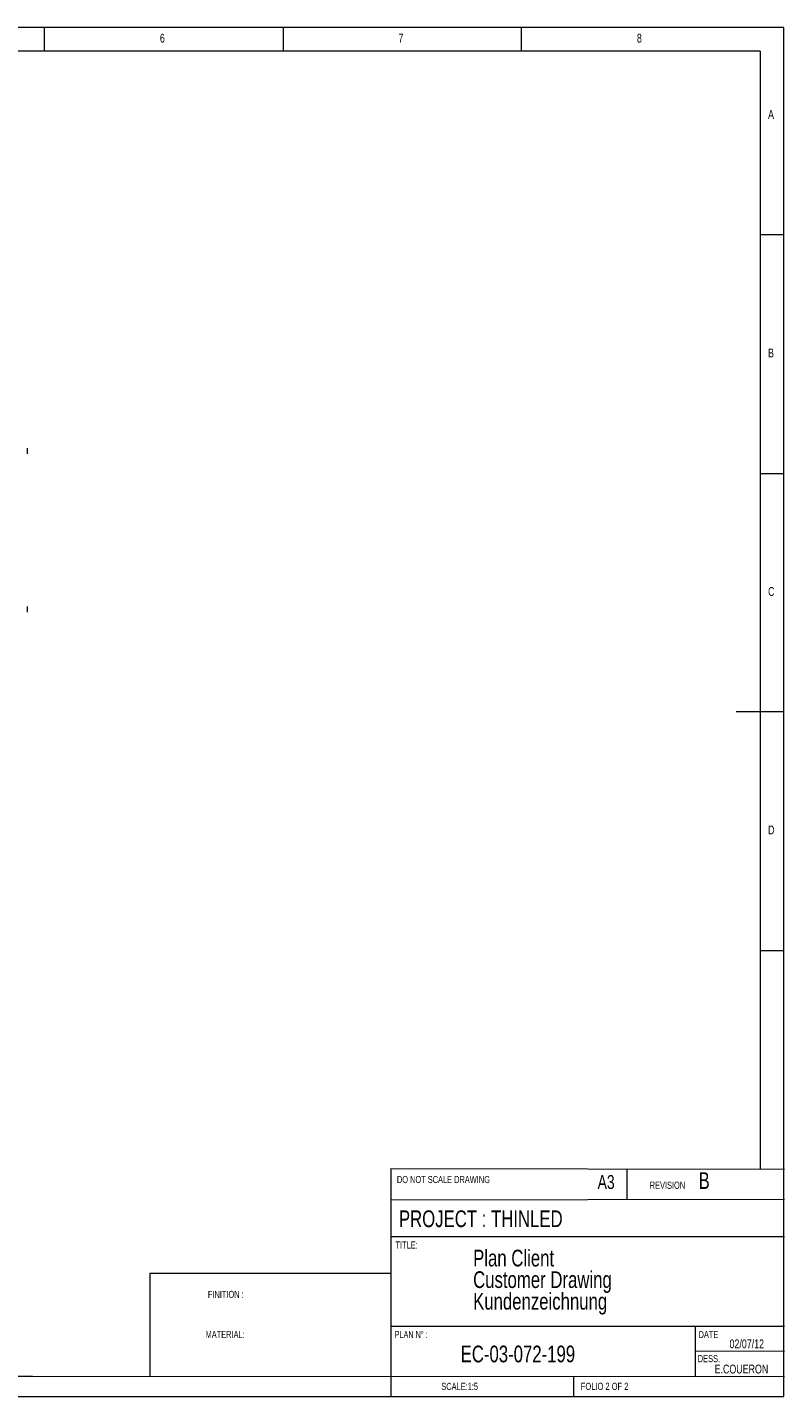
# Paper-space layout 'Sheet1' of a CAD drawing. Header units: millimetres. Extents: x 5 to 415, y 5 to 292.
# Tile 9 of 9: x 256 to 415, y 5 to 292. Entities that reach past the tile are written whole.
import ezdxf

# ---------------------------------------------------------------- set-up
doc = ezdxf.new("R2010")
doc.units = ezdxf.units.MM
doc.styles.add('SLDTEXTSTYLE0', font='TXT', dxfattribs={"width": 0.75})
doc.styles.add('SLDTEXTSTYLE1', font='TXT', dxfattribs={"width": 0.6875})
doc.styles.add('SLDTEXTSTYLE2', font='TXT', dxfattribs={"width": 0.694444})

# ---------------------------------------------------------------- blocks, each defined once
blk = doc.blocks.new('SW_NOTE_6')
at = {"color": 0, "linetype": 'Continuous', "lineweight": 0, "char_height": 3.5, "attachment_point": 1, "style": 'SLDTEXTSTYLE0'}
for s, insert in [('Plan Client ', (0, 4.51)), ('Customer Drawing', (0, -0.01)), ('Kundenzeichnung', (0, -4.54))]:
    blk.add_mtext(s, dxfattribs=dict(at, insert=insert))

psp = doc.layouts.new('Sheet1')

# ---------------------------------------------------------------- linework, layer by layer
at = {"color": 7, "linetype": 'Continuous', "lineweight": 0}
for p, q in [((415, 292), (5, 292)), ((260, 287), (260, 292)), ((310, 292), (310, 287)), ((360, 287), (360, 292)), ((415, 5), (415, 292)), ((410, 287), (10, 287)), ((410, 287), (410, 52.663)), ((415, 248.5), (410, 248.5)), ((410, 198.5), (415, 198.5)), ((415, 148.5), (405, 148.5)), ((410, 98.5), (415, 98.5)), ((332.561, 52.75), (415.132, 52.657)), ((332.561, 52.75), (332.6, 5)), ((382.097, 46.219), (382.097, 52.694)), ((415.132, 46.263), (332.567, 46.153)), ((415.132, 38.448), (332.573, 38.448)), ((332.579, 30.775), (282.087, 30.775)), ((282.087, 30.775), (282.087, 9.212)), ((332.588, 19.689), (415.132, 19.742)), ((396.418, 9.198), (396.418, 19.689)), ((415.13, 14.425), (396.418, 14.443)), ((10, 9.036), (257.428, 9.214)), ((257.428, 9.214), (415.132, 9.198)), ((370.932, 4.948), (370.932, 9.198)), ((5, 5), (415, 5))]:
    psp.add_line(p, q, dxfattribs=at)
at = {"color": 7, "linetype": 'Continuous', "lineweight": 15}
for points in [[(256.386, 202.569), (256.386, 203.769)], [(256.386, 169.369), (256.386, 170.569)]]:
    psp.add_open_spline(points, degree=1, dxfattribs=at)

# ---------------------------------------------------------------- block references
at = {"color": 7, "linetype": 'Continuous', "lineweight": 0}
psp.add_blockref('SW_NOTE_6', (349.833, 31.232), dxfattribs=at)

# ---------------------------------------------------------------- texts
at = {"color": 7, "linetype": 'Continuous', "lineweight": 0, "attachment_point": 1}
for s, insert, char_height, style in [('6', (284.167, 290.668), 1.852, 'SLDTEXTSTYLE0'), ('6', (284.167, 290.668), 1.852, 'SLDTEXTSTYLE0'), ('7', (334.167, 290.668), 1.852, 'SLDTEXTSTYLE0'), ('7', (334.167, 290.668), 1.852, 'SLDTEXTSTYLE0'), ('8', (384.167, 290.668), 1.852, 'SLDTEXTSTYLE0'), ('8', (384.167, 290.668), 1.852, 'SLDTEXTSTYLE0'), ('A', (411.667, 274.668), 1.852, 'SLDTEXTSTYLE0'), ('A', (411.667, 274.668), 1.852, 'SLDTEXTSTYLE0'), ('B', (411.667, 224.668), 1.852, 'SLDTEXTSTYLE0'), ('B', (411.667, 224.668), 1.852, 'SLDTEXTSTYLE0'), ('C', (411.667, 174.668), 1.852, 'SLDTEXTSTYLE0'), ('C', (411.667, 174.668), 1.852, 'SLDTEXTSTYLE0'), ('D', (411.667, 124.668), 1.852, 'SLDTEXTSTYLE0'), ('D', (411.667, 124.668), 1.852, 'SLDTEXTSTYLE0'), ('B', (397.093, 51.98), 3.5, 'SLDTEXTSTYLE0'), ('DO NOT SCALE DRAWING', (333.849, 51.213), 1.5, 'SLDTEXTSTYLE0'), ('A3', (375.931, 51.389), 2.9104, 'SLDTEXTSTYLE0'), ('REVISION', (386.856, 50.011), 1.5, 'SLDTEXTSTYLE0'), ('REVISION', (386.856, 50.011), 1.5, 'SLDTEXTSTYLE0'), ('PROJECT : THINLED', (334.273, 43.986), 3.5, 'SLDTEXTSTYLE0'), ('TITLE:', (333.564, 37.477), 1.5, 'SLDTEXTSTYLE0'), ('TITLE:', (333.564, 37.477), 1.5, 'SLDTEXTSTYLE0'), ('FINITION :', (294.223, 27.124), 1.5, 'SLDTEXTSTYLE0'), ('MATERIAL:', (293.743, 18.714), 1.5, 'SLDTEXTSTYLE0'), ('PLAN N° :', (333.389, 18.714), 1.5, 'SLDTEXTSTYLE2'), ('PLAN N° :', (333.389, 18.714), 1.5, 'SLDTEXTSTYLE2'), ('DATE', (397.093, 18.714), 1.5, 'SLDTEXTSTYLE0'), ('DATE', (397.093, 18.714), 1.5, 'SLDTEXTSTYLE0'), ('EC-03-072-199', (347.214, 15.639), 3.5, 'SLDTEXTSTYLE0'), ('02/07/12', (403.585, 16.939), 1.8521, 'SLDTEXTSTYLE0'), ('DESS.', (396.937, 13.669), 1.5, 'SLDTEXTSTYLE0'), ('DESS.', (396.937, 13.669), 1.5, 'SLDTEXTSTYLE0'), ('E.COUERON', (400.46, 11.658), 1.8521, 'SLDTEXTSTYLE0'), ('SCALE:1:5', (343.167, 7.839), 1.5, 'SLDTEXTSTYLE0'), ('SCALE:1:5', (343.167, 7.839), 1.5, 'SLDTEXTSTYLE0'), ('FOLIO 2 OF 2', (372.41, 7.848), 1.5, 'SLDTEXTSTYLE1'), ('FOLIO 2 OF 2', (372.41, 7.848), 1.5, 'SLDTEXTSTYLE1')]:
    psp.add_mtext(s, dxfattribs=dict(at, insert=insert, char_height=char_height, style=style))

doc.saveas('drawing.dxf')
